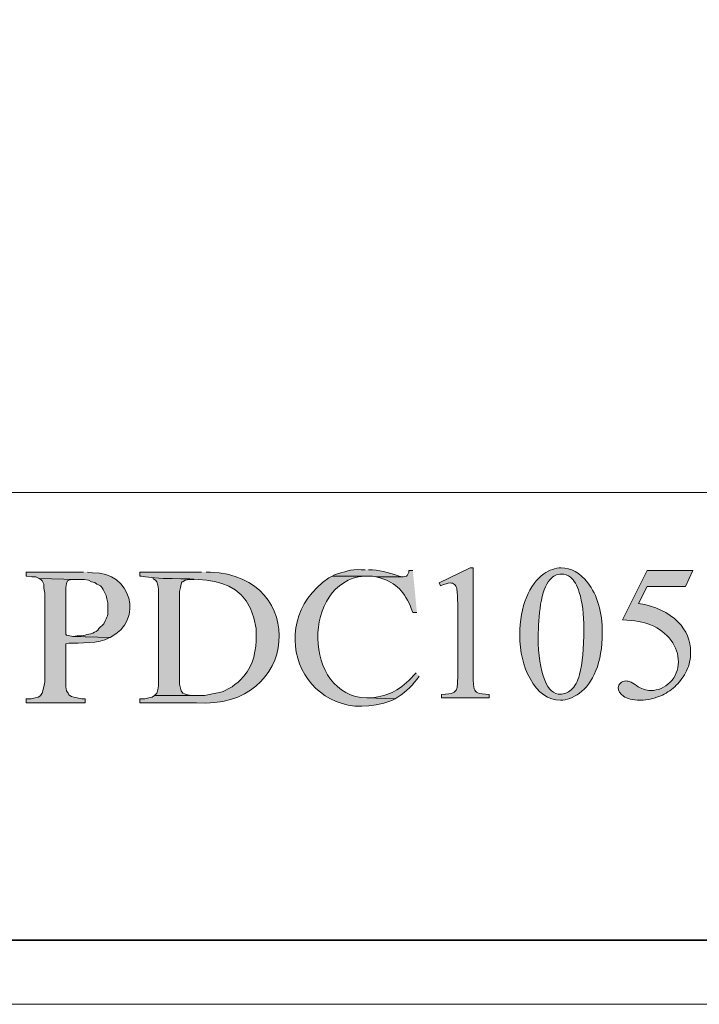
# Model space of a CAD drawing. Header units: inches. Extents: x 1352 to 2050, y -1711 to -1289.
# Tile 20 of 256: x 1602 to 1620, y -1711 to -1685. Entities that reach past the tile are written whole.
import ezdxf

# ---------------------------------------------------------------- set-up
doc = ezdxf.new("R2010")
doc.units = ezdxf.units.IN
doc.header["$MEASUREMENT"] = 0
doc.layers.add('图层 1', color=7, linetype='Continuous')

# ---------------------------------------------------------------- blocks, each defined once
blk = doc.blocks.new('block 4')
at = {"layer": '图层 1', "lineweight": 0}
blk.add_lwpolyline([(1352.197, -1289.051), (1647.55, -1289.051), (1647.55, -1711.067), (1352.197, -1711.067), (1352.197, -1289.051)], dxfattribs=at)
blk = doc.blocks.new('block 5')
at = {"layer": '图层 1', "lineweight": 0}
blk.add_lwpolyline([(1352.197, -1289.051), (1647.55, -1289.051), (1647.55, -1711.067), (1352.197, -1711.067), (1352.197, -1289.051)], dxfattribs=at)
blk = doc.blocks.new('block 7')
at = {"layer": '图层 1', "lineweight": 0}
blk.add_lwpolyline([(1352.197, -1289.051), (1647.55, -1289.051), (1647.55, -1711.067), (1352.197, -1711.067), (1352.197, -1289.051)], dxfattribs=at)
at = {"layer": '图层 1', "color": 250, "lineweight": 35, "true_color": 0x221814}
blk.add_lwpolyline([(1352.374, -1289.228), (1647.374, -1289.228), (1647.374, -1709.386), (1352.374, -1709.386), (1352.374, -1289.228)], dxfattribs=at)
blk = doc.blocks.new('block 8')
at = {"layer": '图层 1', "true_color": 0x221814}
h = blk.add_hatch(color=250, dxfattribs=at)
edge = h.paths.add_edge_path()
edge.add_spline(control_points=[(1607.022, -1699.729), (1607.022, -1699.729), (1605.413, -1699.729), (1605.413, -1699.729), (1605.413, -1699.729), (1605.413, -1699.835), (1605.413, -1699.835), (1605.413, -1699.835), (1605.456, -1699.835), (1605.456, -1699.835), (1605.456, -1699.835), (1605.561, -1699.856), (1605.561, -1699.856), (1606.776, -1700.017), (1608.185, -1699.558), (1608.461, -1701.211), (1608.461, -1701.211), (1608.461, -1701.529), (1608.461, -1701.529), (1608.441, -1701.909), (1608.332, -1702.308), (1608.038, -1702.565), (1608.038, -1702.565), (1607.975, -1702.629), (1607.975, -1702.629), (1607.975, -1702.629), (1607.912, -1702.672), (1607.912, -1702.672), (1607.912, -1702.672), (1607.826, -1702.735), (1607.826, -1702.735), (1607.826, -1702.735), (1607.763, -1702.777), (1607.763, -1702.777), (1607.763, -1702.777), (1607.594, -1702.862), (1607.594, -1702.862), (1607.594, -1702.862), (1607.509, -1702.883), (1607.509, -1702.883), (1607.509, -1702.883), (1607.403, -1702.904), (1607.403, -1702.904), (1607.403, -1702.904), (1607.318, -1702.926), (1607.318, -1702.926), (1607.318, -1702.926), (1607.106, -1702.968), (1607.106, -1702.968), (1607.106, -1702.968), (1605.795, -1702.968), (1605.795, -1702.968), (1605.795, -1702.968), (1605.731, -1703.01), (1605.731, -1703.01), (1605.731, -1703.01), (1605.647, -1703.031), (1605.647, -1703.031), (1605.647, -1703.031), (1605.54, -1703.053), (1605.54, -1703.053), (1605.54, -1703.053), (1605.413, -1703.053), (1605.413, -1703.053), (1605.413, -1703.053), (1605.413, -1703.158), (1605.413, -1703.158), (1605.413, -1703.158), (1606.895, -1703.158), (1606.895, -1703.158), (1609.587, -1703.359), (1609.85, -1699.825), (1607.255, -1699.729), (1607.255, -1699.729), (1607.149, -1699.729), (1607.149, -1699.729)], knot_values=[0, 0, 0, 0, 0.352778, 0.352778, 0.352778, 0.705556, 0.705556, 0.705556, 1.058333, 1.058333, 1.058333, 1.411111, 1.411111, 1.411111, 1.763889, 1.763889, 1.763889, 2.116667, 2.116667, 2.116667, 2.469444, 2.469444, 2.469444, 2.822222, 2.822222, 2.822222, 3.175, 3.175, 3.175, 3.527778, 3.527778, 3.527778, 3.880556, 3.880556, 3.880556, 4.233333, 4.233333, 4.233333, 4.586111, 4.586111, 4.586111, 4.938889, 4.938889, 4.938889, 5.291667, 5.291667, 5.291667, 5.644444, 5.644444, 5.644444, 5.997222, 5.997222, 5.997222, 6.35, 6.35, 6.35, 6.702778, 6.702778, 6.702778, 7.055556, 7.055556, 7.055556, 7.408333, 7.408333, 7.408333, 7.761111, 7.761111, 7.761111, 8.113889, 8.113889, 8.113889, 8.466667, 8.466667, 8.466667, 8.819444, 8.819444, 8.819444, 8.819444], degree=3, periodic=0)
edge.add_line((1607.149, -1699.729), (1607.022, -1699.729))
h = blk.add_hatch(color=250, dxfattribs=at)
edge = h.paths.add_edge_path()
edge.add_spline(control_points=[(1611.319, -1699.666), (1611.319, -1699.666), (1611.213, -1699.666), (1611.213, -1699.666), (1610.913, -1699.645), (1610.796, -1699.725), (1610.535, -1699.793), (1610.535, -1699.793), (1610.451, -1699.835), (1610.451, -1699.835), (1610.451, -1699.835), (1611.509, -1699.835), (1611.509, -1699.835), (1611.509, -1699.835), (1611.594, -1699.856), (1611.594, -1699.856), (1611.594, -1699.856), (1612.314, -1699.856), (1612.314, -1699.856), (1612.314, -1699.856), (1612.271, -1699.856), (1612.271, -1699.856), (1612.04, -1699.772), (1611.753, -1699.694), (1611.509, -1699.666), (1611.509, -1699.666), (1611.403, -1699.666), (1611.403, -1699.666)], knot_values=[0, 0, 0, 0, 0.352778, 0.352778, 0.352778, 0.705556, 0.705556, 0.705556, 1.058333, 1.058333, 1.058333, 1.411111, 1.411111, 1.411111, 1.763889, 1.763889, 1.763889, 2.116667, 2.116667, 2.116667, 2.469444, 2.469444, 2.469444, 2.822222, 2.822222, 2.822222, 3.175, 3.175, 3.175, 3.175], degree=3, periodic=0)
edge.add_line((1611.403, -1699.666), (1611.319, -1699.666))
h = blk.add_hatch(color=250, dxfattribs=at)
h.dxf.hatch_style = 2
edge = h.paths.add_edge_path()
edge.add_spline(control_points=[(1613.256, -1700.013), (1613.256, -1700.013), (1614.069, -1699.616), (1614.069, -1699.616), (1614.069, -1699.616), (1614.151, -1699.616), (1614.151, -1699.616), (1614.151, -1699.616), (1614.151, -1702.439), (1614.151, -1702.439), (1614.151, -1702.627), (1614.159, -1702.744), (1614.174, -1702.79), (1614.189, -1702.836), (1614.222, -1702.871), (1614.271, -1702.896), (1614.321, -1702.92), (1614.421, -1702.934), (1614.572, -1702.938), (1614.572, -1702.938), (1614.572, -1703.029), (1614.572, -1703.029), (1614.572, -1703.029), (1613.315, -1703.029), (1613.315, -1703.029), (1613.315, -1703.029), (1613.315, -1702.938), (1613.315, -1702.938), (1613.473, -1702.934), (1613.575, -1702.921), (1613.62, -1702.897), (1613.667, -1702.873), (1613.699, -1702.841), (1613.716, -1702.801), (1613.734, -1702.76), (1613.744, -1702.64), (1613.744, -1702.439), (1613.744, -1702.439), (1613.744, -1700.635), (1613.744, -1700.635), (1613.744, -1700.391), (1613.735, -1700.235), (1613.719, -1700.166), (1613.708, -1700.113), (1613.687, -1700.075), (1613.656, -1700.05), (1613.626, -1700.026), (1613.589, -1700.013), (1613.547, -1700.013), (1613.486, -1700.013), (1613.401, -1700.039), (1613.292, -1700.09), (1613.292, -1700.09), (1613.256, -1700.013), (1613.256, -1700.013)], knot_values=[0, 0, 0, 0, 1, 1, 1, 2, 2, 2, 3, 3, 3, 4, 4, 4, 5, 5, 5, 6, 6, 6, 7, 7, 7, 8, 8, 8, 9, 9, 9, 10, 10, 10, 11, 11, 11, 12, 12, 12, 13, 13, 13, 14, 14, 14, 15, 15, 15, 16, 16, 16, 17, 17, 17, 18, 18, 18, 18], degree=3, periodic=1)
h = blk.add_hatch(color=250, dxfattribs=at)
h.dxf.hatch_style = 2
edge = h.paths.add_edge_path()
edge.add_spline(control_points=[(1615.372, -1701.377), (1615.372, -1700.995), (1615.429, -1700.667), (1615.544, -1700.392), (1615.659, -1700.116), (1615.812, -1699.911), (1616.003, -1699.776), (1616.151, -1699.67), (1616.303, -1699.616), (1616.461, -1699.616), (1616.718, -1699.616), (1616.948, -1699.747), (1617.152, -1700.008), (1617.406, -1700.332), (1617.534, -1700.771), (1617.534, -1701.325), (1617.534, -1701.713), (1617.479, -1702.043), (1617.366, -1702.314), (1617.255, -1702.585), (1617.112, -1702.782), (1616.938, -1702.904), (1616.765, -1703.027), (1616.597, -1703.088), (1616.437, -1703.088), (1616.118, -1703.088), (1615.852, -1702.9), (1615.64, -1702.523), (1615.461, -1702.207), (1615.372, -1701.824), (1615.372, -1701.377)], knot_values=[0, 0, 0, 0, 0.352778, 0.352778, 0.352778, 0.705556, 0.705556, 0.705556, 1.058333, 1.058333, 1.058333, 1.411111, 1.411111, 1.411111, 1.763889, 1.763889, 1.763889, 2.116667, 2.116667, 2.116667, 2.469444, 2.469444, 2.469444, 2.822222, 2.822222, 2.822222, 3.175, 3.175, 3.175, 3.527778, 3.527778, 3.527778, 3.527778], degree=3, periodic=0)
edge.add_line((1615.372, -1701.377), (1615.372, -1701.377))
edge = h.paths.add_edge_path()
edge.add_spline(control_points=[(1615.855, -1701.438), (1615.855, -1701.899), (1615.911, -1702.275), (1616.025, -1702.565), (1616.119, -1702.81), (1616.258, -1702.933), (1616.444, -1702.933), (1616.533, -1702.933), (1616.625, -1702.893), (1616.72, -1702.813), (1616.816, -1702.734), (1616.888, -1702.6), (1616.937, -1702.413), (1617.013, -1702.13), (1617.051, -1701.731), (1617.051, -1701.216), (1617.051, -1700.835), (1617.011, -1700.517), (1616.933, -1700.262), (1616.873, -1700.073), (1616.797, -1699.939), (1616.703, -1699.86), (1616.636, -1699.806), (1616.554, -1699.779), (1616.459, -1699.779), (1616.347, -1699.779), (1616.247, -1699.829), (1616.16, -1699.93), (1616.042, -1700.066), (1615.962, -1700.28), (1615.919, -1700.573), (1615.877, -1700.866), (1615.855, -1701.154), (1615.855, -1701.438)], knot_values=[0, 0, 0, 0, 0.352778, 0.352778, 0.352778, 0.705556, 0.705556, 0.705556, 1.058333, 1.058333, 1.058333, 1.411111, 1.411111, 1.411111, 1.763889, 1.763889, 1.763889, 2.116667, 2.116667, 2.116667, 2.469444, 2.469444, 2.469444, 2.822222, 2.822222, 2.822222, 3.175, 3.175, 3.175, 3.527778, 3.527778, 3.527778, 3.880556, 3.880556, 3.880556, 3.880556], degree=3, periodic=0)
edge.add_line((1615.855, -1701.438), (1615.855, -1701.438))
h = blk.add_hatch(color=250, dxfattribs=at)
edge = h.paths.add_edge_path()
edge.add_spline(control_points=[(1603.932, -1699.729), (1603.932, -1699.729), (1602.428, -1699.729), (1602.428, -1699.729), (1602.428, -1699.729), (1602.428, -1699.835), (1602.428, -1699.835), (1602.428, -1699.835), (1602.45, -1699.835), (1602.45, -1699.835), (1602.45, -1699.835), (1602.577, -1699.856), (1602.577, -1699.856), (1602.577, -1699.856), (1602.683, -1699.856), (1602.683, -1699.856), (1602.683, -1699.856), (1602.768, -1699.898), (1602.768, -1699.898), (1602.768, -1699.898), (1603.741, -1699.92), (1603.741, -1699.92), (1603.741, -1699.92), (1603.953, -1699.92), (1603.953, -1699.92), (1603.953, -1699.92), (1604.059, -1699.941), (1604.059, -1699.941), (1604.059, -1699.941), (1604.143, -1699.983), (1604.143, -1699.983), (1604.143, -1699.983), (1604.228, -1700.004), (1604.228, -1700.004), (1604.405, -1700.131), (1604.369, -1700.028), (1604.482, -1700.259), (1604.482, -1700.259), (1604.524, -1700.343), (1604.524, -1700.343), (1604.524, -1700.343), (1604.545, -1700.427), (1604.545, -1700.427), (1604.545, -1700.427), (1604.567, -1700.533), (1604.567, -1700.533), (1604.567, -1700.533), (1604.567, -1700.64), (1604.567, -1700.64), (1604.569, -1700.912), (1604.581, -1700.843), (1604.461, -1701.084), (1604.461, -1701.084), (1604.334, -1701.211), (1604.334, -1701.211), (1604.266, -1701.329), (1604.096, -1701.349), (1603.974, -1701.38), (1603.974, -1701.38), (1603.868, -1701.401), (1603.868, -1701.401), (1603.868, -1701.401), (1603.762, -1701.401), (1603.762, -1701.401), (1603.762, -1701.401), (1603.656, -1701.422), (1603.656, -1701.422), (1603.656, -1701.422), (1604.63, -1701.443), (1604.63, -1701.443), (1605.522, -1701), (1605.197, -1699.706), (1604.164, -1699.751), (1604.164, -1699.751), (1604.037, -1699.729), (1604.037, -1699.729)], knot_values=[0, 0, 0, 0, 0.352778, 0.352778, 0.352778, 0.705556, 0.705556, 0.705556, 1.058333, 1.058333, 1.058333, 1.411111, 1.411111, 1.411111, 1.763889, 1.763889, 1.763889, 2.116667, 2.116667, 2.116667, 2.469444, 2.469444, 2.469444, 2.822222, 2.822222, 2.822222, 3.175, 3.175, 3.175, 3.527778, 3.527778, 3.527778, 3.880556, 3.880556, 3.880556, 4.233333, 4.233333, 4.233333, 4.586111, 4.586111, 4.586111, 4.938889, 4.938889, 4.938889, 5.291667, 5.291667, 5.291667, 5.644444, 5.644444, 5.644444, 5.997222, 5.997222, 5.997222, 6.35, 6.35, 6.35, 6.702778, 6.702778, 6.702778, 7.055556, 7.055556, 7.055556, 7.408333, 7.408333, 7.408333, 7.761111, 7.761111, 7.761111, 8.113889, 8.113889, 8.113889, 8.466667, 8.466667, 8.466667, 8.819444, 8.819444, 8.819444, 8.819444], degree=3, periodic=0)
edge.add_line((1604.037, -1699.729), (1603.932, -1699.729))
h = blk.add_hatch(color=250, dxfattribs=at)
edge = h.paths.add_edge_path()
edge.add_spline(control_points=[(1602.768, -1699.898), (1602.768, -1699.898), (1602.81, -1699.92), (1602.81, -1699.92), (1602.81, -1699.92), (1602.852, -1699.962), (1602.852, -1699.962), (1602.852, -1699.962), (1602.894, -1700.046), (1602.894, -1700.046), (1602.894, -1700.046), (1602.894, -1700.153), (1602.894, -1700.153), (1602.894, -1700.153), (1602.916, -1700.279), (1602.916, -1700.279), (1602.916, -1700.279), (1602.916, -1702.608), (1602.916, -1702.608), (1602.916, -1702.608), (1602.894, -1702.735), (1602.894, -1702.735), (1602.894, -1702.735), (1602.852, -1702.904), (1602.852, -1702.904), (1602.852, -1702.904), (1602.81, -1702.947), (1602.81, -1702.947), (1602.81, -1702.947), (1602.81, -1702.968), (1602.81, -1702.968), (1602.81, -1702.968), (1602.746, -1703.01), (1602.746, -1703.01), (1602.746, -1703.01), (1602.662, -1703.031), (1602.662, -1703.031), (1602.662, -1703.031), (1602.556, -1703.052), (1602.556, -1703.052), (1602.556, -1703.052), (1602.429, -1703.052), (1602.429, -1703.052), (1602.429, -1703.052), (1602.429, -1703.158), (1602.429, -1703.158), (1602.429, -1703.158), (1603.974, -1703.158), (1603.974, -1703.158), (1603.974, -1703.158), (1603.974, -1703.052), (1603.974, -1703.052), (1603.974, -1703.052), (1603.89, -1703.052), (1603.89, -1703.052), (1603.89, -1703.052), (1603.678, -1703.01), (1603.678, -1703.01), (1603.678, -1703.01), (1603.614, -1702.989), (1603.614, -1702.989), (1603.614, -1702.989), (1603.551, -1702.947), (1603.551, -1702.947), (1603.551, -1702.947), (1603.53, -1702.904), (1603.53, -1702.904), (1603.53, -1702.904), (1603.487, -1702.841), (1603.487, -1702.841), (1603.487, -1702.841), (1603.466, -1702.735), (1603.466, -1702.735), (1603.466, -1702.735), (1603.466, -1701.613), (1603.466, -1701.613), (1603.466, -1701.613), (1603.551, -1701.592), (1603.551, -1701.592), (1603.814, -1701.594), (1604.362, -1701.596), (1604.588, -1701.465), (1604.588, -1701.465), (1604.63, -1701.444), (1604.63, -1701.444), (1604.63, -1701.444), (1603.657, -1701.422), (1603.657, -1701.422), (1603.657, -1701.422), (1603.487, -1701.38), (1603.487, -1701.38), (1603.487, -1701.38), (1603.466, -1701.359), (1603.466, -1701.359), (1603.466, -1701.359), (1603.466, -1700.131), (1603.466, -1700.131), (1603.466, -1700.131), (1603.487, -1700.025), (1603.487, -1700.025), (1603.487, -1700.025), (1603.509, -1699.962), (1603.509, -1699.962), (1603.509, -1699.962), (1603.551, -1699.941), (1603.551, -1699.941), (1603.551, -1699.941), (1603.635, -1699.92), (1603.635, -1699.92), (1603.635, -1699.92), (1603.741, -1699.92), (1603.741, -1699.92)], knot_values=[0, 0, 0, 0, 0.352778, 0.352778, 0.352778, 0.705556, 0.705556, 0.705556, 1.058333, 1.058333, 1.058333, 1.411111, 1.411111, 1.411111, 1.763889, 1.763889, 1.763889, 2.116667, 2.116667, 2.116667, 2.469444, 2.469444, 2.469444, 2.822222, 2.822222, 2.822222, 3.175, 3.175, 3.175, 3.527778, 3.527778, 3.527778, 3.880556, 3.880556, 3.880556, 4.233333, 4.233333, 4.233333, 4.586111, 4.586111, 4.586111, 4.938889, 4.938889, 4.938889, 5.291667, 5.291667, 5.291667, 5.644444, 5.644444, 5.644444, 5.997222, 5.997222, 5.997222, 6.35, 6.35, 6.35, 6.702778, 6.702778, 6.702778, 7.055556, 7.055556, 7.055556, 7.408333, 7.408333, 7.408333, 7.761111, 7.761111, 7.761111, 8.113889, 8.113889, 8.113889, 8.466667, 8.466667, 8.466667, 8.819444, 8.819444, 8.819444, 9.172222, 9.172222, 9.172222, 9.525, 9.525, 9.525, 9.877778, 9.877778, 9.877778, 10.230556, 10.230556, 10.230556, 10.583333, 10.583333, 10.583333, 10.936111, 10.936111, 10.936111, 11.288889, 11.288889, 11.288889, 11.641667, 11.641667, 11.641667, 11.994444, 11.994444, 11.994444, 12.347222, 12.347222, 12.347222, 12.7, 12.7, 12.7, 13.052778, 13.052778, 13.052778, 13.052778], degree=3, periodic=0)
edge.add_line((1603.741, -1699.92), (1602.768, -1699.898))
blk.add_hatch(color=250, dxfattribs=at).paths.add_polyline_path([(1605.752, -1699.898), (1605.816, -1699.941), (1605.858, -1699.983), (1605.879, -1700.067), (1605.9, -1700.174), (1605.9, -1702.713), (1605.879, -1702.819), (1605.858, -1702.904), (1605.794, -1702.968), (1606.895, -1702.968), (1606.768, -1702.968), (1606.662, -1702.947), (1606.577, -1702.925), (1606.535, -1702.904), (1606.493, -1702.841), (1606.472, -1702.777), (1606.45, -1702.671), (1606.45, -1700.237), (1606.472, -1700.131), (1606.493, -1700.046), (1606.514, -1699.983), (1606.535, -1699.983), (1606.598, -1699.941), (1606.705, -1699.92), (1606.832, -1699.92)])
h = blk.add_hatch(color=250, dxfattribs=at)
edge = h.paths.add_edge_path()
edge.add_spline(control_points=[(1610.451, -1699.835), (1610.451, -1699.835), (1610.366, -1699.878), (1610.366, -1699.878), (1608.524, -1701.144), (1609.778, -1703.933), (1612.017, -1703.095), (1612.017, -1703.095), (1612.102, -1703.053), (1612.102, -1703.053), (1612.102, -1703.053), (1611.361, -1703.031), (1611.361, -1703.031), (1609.682, -1702.996), (1609.637, -1699.963), (1611.297, -1699.835), (1611.297, -1699.835), (1611.403, -1699.835), (1611.403, -1699.835)], knot_values=[0, 0, 0, 0, 0.352778, 0.352778, 0.352778, 0.705556, 0.705556, 0.705556, 1.058333, 1.058333, 1.058333, 1.411111, 1.411111, 1.411111, 1.763889, 1.763889, 1.763889, 2.116667, 2.116667, 2.116667, 2.116667], degree=3, periodic=0)
edge.add_line((1611.403, -1699.835), (1610.451, -1699.835))
h = blk.add_hatch(color=250, dxfattribs=at)
edge = h.paths.add_edge_path()
edge.add_spline(control_points=[(1612.568, -1699.687), (1612.568, -1699.687), (1612.462, -1699.687), (1612.462, -1699.687), (1612.462, -1699.687), (1612.462, -1699.729), (1612.462, -1699.729), (1612.462, -1699.729), (1612.419, -1699.814), (1612.419, -1699.814), (1612.419, -1699.814), (1612.398, -1699.835), (1612.398, -1699.835), (1612.398, -1699.835), (1612.314, -1699.856), (1612.314, -1699.856), (1612.314, -1699.856), (1611.594, -1699.856), (1611.594, -1699.856), (1611.594, -1699.856), (1611.7, -1699.878), (1611.7, -1699.878), (1612.149, -1700.016), (1612.354, -1700.255), (1612.526, -1700.681), (1612.526, -1700.681), (1612.568, -1700.788), (1612.568, -1700.788), (1612.568, -1700.788), (1612.674, -1700.788), (1612.674, -1700.788)], knot_values=[0, 0, 0, 0, 0.352778, 0.352778, 0.352778, 0.705556, 0.705556, 0.705556, 1.058333, 1.058333, 1.058333, 1.411111, 1.411111, 1.411111, 1.763889, 1.763889, 1.763889, 2.116667, 2.116667, 2.116667, 2.469444, 2.469444, 2.469444, 2.822222, 2.822222, 2.822222, 3.175, 3.175, 3.175, 3.527778, 3.527778, 3.527778, 3.527778], degree=3, periodic=0)
edge.add_line((1612.674, -1700.788), (1612.568, -1699.687))
h = blk.add_hatch(color=250, dxfattribs=at)
h.dxf.hatch_style = 2
edge = h.paths.add_edge_path()
edge.add_spline(control_points=[(1619.906, -1699.685), (1619.906, -1699.685), (1619.714, -1700.104), (1619.714, -1700.104), (1619.714, -1700.104), (1618.708, -1700.104), (1618.708, -1700.104), (1618.708, -1700.104), (1618.488, -1700.553), (1618.488, -1700.553), (1618.924, -1700.618), (1619.269, -1700.78), (1619.524, -1701.039), (1619.742, -1701.263), (1619.852, -1701.526), (1619.852, -1701.828), (1619.852, -1702.004), (1619.816, -1702.167), (1619.745, -1702.316), (1619.673, -1702.466), (1619.583, -1702.594), (1619.475, -1702.698), (1619.366, -1702.804), (1619.245, -1702.889), (1619.112, -1702.953), (1618.923, -1703.043), (1618.729, -1703.088), (1618.53, -1703.088), (1618.329, -1703.088), (1618.184, -1703.054), (1618.092, -1702.986), (1618.001, -1702.918), (1617.955, -1702.842), (1617.955, -1702.76), (1617.955, -1702.714), (1617.974, -1702.674), (1618.012, -1702.638), (1618.05, -1702.603), (1618.098, -1702.585), (1618.155, -1702.585), (1618.198, -1702.585), (1618.236, -1702.592), (1618.267, -1702.605), (1618.299, -1702.618), (1618.354, -1702.652), (1618.431, -1702.706), (1618.555, -1702.791), (1618.679, -1702.835), (1618.806, -1702.835), (1618.999, -1702.835), (1619.168, -1702.762), (1619.313, -1702.616), (1619.458, -1702.471), (1619.531, -1702.294), (1619.531, -1702.085), (1619.531, -1701.883), (1619.466, -1701.694), (1619.337, -1701.519), (1619.207, -1701.344), (1619.027, -1701.208), (1618.799, -1701.113), (1618.62, -1701.039), (1618.376, -1700.997), (1618.067, -1700.985), (1618.067, -1700.985), (1618.708, -1699.685), (1618.708, -1699.685), (1618.708, -1699.685), (1619.906, -1699.685), (1619.906, -1699.685)], knot_values=[0, 0, 0, 0, 1, 1, 1, 2, 2, 2, 3, 3, 3, 4, 4, 4, 5, 5, 5, 6, 6, 6, 7, 7, 7, 8, 8, 8, 9, 9, 9, 10, 10, 10, 11, 11, 11, 12, 12, 12, 13, 13, 13, 14, 14, 14, 15, 15, 15, 16, 16, 16, 17, 17, 17, 18, 18, 18, 19, 19, 19, 20, 20, 20, 21, 21, 21, 22, 22, 22, 23, 23, 23, 23], degree=3, periodic=1)
h = blk.add_hatch(color=250, dxfattribs=at)
edge = h.paths.add_edge_path()
edge.add_spline(control_points=[(1612.652, -1702.375), (1612.652, -1702.375), (1612.589, -1702.439), (1612.589, -1702.439), (1612.233, -1702.814), (1611.984, -1702.972), (1611.468, -1703.031), (1611.468, -1703.031), (1611.361, -1703.031), (1611.361, -1703.031), (1611.361, -1703.031), (1612.101, -1703.053), (1612.101, -1703.053), (1612.323, -1702.92), (1612.519, -1702.753), (1612.674, -1702.544), (1612.674, -1702.544), (1612.737, -1702.459), (1612.737, -1702.459)], knot_values=[0, 0, 0, 0, 0.352778, 0.352778, 0.352778, 0.705556, 0.705556, 0.705556, 1.058333, 1.058333, 1.058333, 1.411111, 1.411111, 1.411111, 1.763889, 1.763889, 1.763889, 2.116667, 2.116667, 2.116667, 2.116667], degree=3, periodic=0)
edge.add_line((1612.737, -1702.459), (1612.652, -1702.375))
at = {"layer": '图层 1', "lineweight": 0}
for points in [[(1352.197, -1289.051), (1647.55, -1289.051), (1647.55, -1711.067), (1352.197, -1711.067), (1352.197, -1289.051)], [(1605.752, -1699.898), (1605.816, -1699.941), (1605.858, -1699.983), (1605.879, -1700.067), (1605.9, -1700.174), (1605.9, -1702.713), (1605.879, -1702.819), (1605.858, -1702.904), (1605.794, -1702.968), (1606.895, -1702.968), (1606.768, -1702.968), (1606.662, -1702.947), (1606.577, -1702.925), (1606.535, -1702.904), (1606.493, -1702.841), (1606.472, -1702.777), (1606.45, -1702.671), (1606.45, -1700.237), (1606.472, -1700.131), (1606.493, -1700.046), (1606.514, -1699.983), (1606.535, -1699.983), (1606.598, -1699.941), (1606.705, -1699.92), (1606.832, -1699.92)]]:
    blk.add_lwpolyline(points, dxfattribs=at)
for points, knots in [([(1607.022, -1699.729), (1607.022, -1699.729), (1605.413, -1699.729), (1605.413, -1699.729), (1605.413, -1699.729), (1605.413, -1699.835), (1605.413, -1699.835), (1605.413, -1699.835), (1605.456, -1699.835), (1605.456, -1699.835), (1605.456, -1699.835), (1605.561, -1699.856), (1605.561, -1699.856), (1606.776, -1700.017), (1608.185, -1699.558), (1608.461, -1701.211), (1608.461, -1701.211), (1608.461, -1701.529), (1608.461, -1701.529), (1608.441, -1701.909), (1608.332, -1702.308), (1608.038, -1702.565), (1608.038, -1702.565), (1607.975, -1702.629), (1607.975, -1702.629), (1607.975, -1702.629), (1607.912, -1702.672), (1607.912, -1702.672), (1607.912, -1702.672), (1607.826, -1702.735), (1607.826, -1702.735), (1607.826, -1702.735), (1607.763, -1702.777), (1607.763, -1702.777), (1607.763, -1702.777), (1607.594, -1702.862), (1607.594, -1702.862), (1607.594, -1702.862), (1607.509, -1702.883), (1607.509, -1702.883), (1607.509, -1702.883), (1607.403, -1702.904), (1607.403, -1702.904), (1607.403, -1702.904), (1607.318, -1702.926), (1607.318, -1702.926), (1607.318, -1702.926), (1607.106, -1702.968), (1607.106, -1702.968), (1607.106, -1702.968), (1605.795, -1702.968), (1605.795, -1702.968), (1605.795, -1702.968), (1605.731, -1703.01), (1605.731, -1703.01), (1605.731, -1703.01), (1605.647, -1703.031), (1605.647, -1703.031), (1605.647, -1703.031), (1605.54, -1703.053), (1605.54, -1703.053), (1605.54, -1703.053), (1605.413, -1703.053), (1605.413, -1703.053), (1605.413, -1703.053), (1605.413, -1703.158), (1605.413, -1703.158), (1605.413, -1703.158), (1606.895, -1703.158), (1606.895, -1703.158), (1609.587, -1703.359), (1609.85, -1699.825), (1607.255, -1699.729), (1607.255, -1699.729), (1607.149, -1699.729), (1607.149, -1699.729)], [0, 0, 0, 0, 1, 1, 1, 2, 2, 2, 3, 3, 3, 4, 4, 4, 5, 5, 5, 6, 6, 6, 7, 7, 7, 8, 8, 8, 9, 9, 9, 10, 10, 10, 11, 11, 11, 12, 12, 12, 13, 13, 13, 14, 14, 14, 15, 15, 15, 16, 16, 16, 17, 17, 17, 18, 18, 18, 19, 19, 19, 20, 20, 20, 21, 21, 21, 22, 22, 22, 23, 23, 23, 24, 24, 24, 25, 25, 25, 25]), ([(1611.319, -1699.666), (1611.319, -1699.666), (1611.213, -1699.666), (1611.213, -1699.666), (1610.913, -1699.645), (1610.796, -1699.725), (1610.535, -1699.793), (1610.535, -1699.793), (1610.451, -1699.835), (1610.451, -1699.835), (1610.451, -1699.835), (1611.509, -1699.835), (1611.509, -1699.835), (1611.509, -1699.835), (1611.594, -1699.856), (1611.594, -1699.856), (1611.594, -1699.856), (1612.314, -1699.856), (1612.314, -1699.856), (1612.314, -1699.856), (1612.271, -1699.856), (1612.271, -1699.856), (1612.04, -1699.772), (1611.753, -1699.694), (1611.509, -1699.666), (1611.509, -1699.666), (1611.403, -1699.666), (1611.403, -1699.666)], [0, 0, 0, 0, 1, 1, 1, 2, 2, 2, 3, 3, 3, 4, 4, 4, 5, 5, 5, 6, 6, 6, 7, 7, 7, 8, 8, 8, 9, 9, 9, 9]), ([(1613.256, -1700.013), (1613.256, -1700.013), (1614.069, -1699.616), (1614.069, -1699.616), (1614.069, -1699.616), (1614.151, -1699.616), (1614.151, -1699.616), (1614.151, -1699.616), (1614.151, -1702.439), (1614.151, -1702.439), (1614.151, -1702.627), (1614.159, -1702.744), (1614.174, -1702.79), (1614.189, -1702.836), (1614.222, -1702.871), (1614.271, -1702.896), (1614.321, -1702.92), (1614.421, -1702.934), (1614.572, -1702.938), (1614.572, -1702.938), (1614.572, -1703.029), (1614.572, -1703.029), (1614.572, -1703.029), (1613.315, -1703.029), (1613.315, -1703.029), (1613.315, -1703.029), (1613.315, -1702.938), (1613.315, -1702.938), (1613.473, -1702.934), (1613.575, -1702.921), (1613.62, -1702.897), (1613.667, -1702.873), (1613.699, -1702.841), (1613.716, -1702.801), (1613.734, -1702.76), (1613.744, -1702.64), (1613.744, -1702.439), (1613.744, -1702.439), (1613.744, -1700.635), (1613.744, -1700.635), (1613.744, -1700.391), (1613.735, -1700.235), (1613.719, -1700.166), (1613.708, -1700.113), (1613.687, -1700.075), (1613.656, -1700.05), (1613.626, -1700.026), (1613.589, -1700.013), (1613.547, -1700.013), (1613.486, -1700.013), (1613.401, -1700.039), (1613.292, -1700.09), (1613.292, -1700.09), (1613.256, -1700.013), (1613.256, -1700.013)], [0, 0, 0, 0, 1, 1, 1, 2, 2, 2, 3, 3, 3, 4, 4, 4, 5, 5, 5, 6, 6, 6, 7, 7, 7, 8, 8, 8, 9, 9, 9, 10, 10, 10, 11, 11, 11, 12, 12, 12, 13, 13, 13, 14, 14, 14, 15, 15, 15, 16, 16, 16, 17, 17, 17, 18, 18, 18, 18]), ([(1615.372, -1701.377), (1615.372, -1700.995), (1615.429, -1700.667), (1615.544, -1700.392), (1615.659, -1700.116), (1615.812, -1699.911), (1616.003, -1699.776), (1616.151, -1699.67), (1616.303, -1699.616), (1616.461, -1699.616), (1616.718, -1699.616), (1616.948, -1699.747), (1617.152, -1700.008), (1617.406, -1700.332), (1617.534, -1700.771), (1617.534, -1701.325), (1617.534, -1701.713), (1617.479, -1702.043), (1617.366, -1702.314), (1617.255, -1702.585), (1617.112, -1702.782), (1616.938, -1702.904), (1616.765, -1703.027), (1616.597, -1703.088), (1616.437, -1703.088), (1616.118, -1703.088), (1615.852, -1702.9), (1615.64, -1702.523), (1615.461, -1702.207), (1615.372, -1701.824), (1615.372, -1701.377)], [0, 0, 0, 0, 1, 1, 1, 2, 2, 2, 3, 3, 3, 4, 4, 4, 5, 5, 5, 6, 6, 6, 7, 7, 7, 8, 8, 8, 9, 9, 9, 10, 10, 10, 10]), ([(1603.932, -1699.729), (1603.932, -1699.729), (1602.428, -1699.729), (1602.428, -1699.729), (1602.428, -1699.729), (1602.428, -1699.835), (1602.428, -1699.835), (1602.428, -1699.835), (1602.45, -1699.835), (1602.45, -1699.835), (1602.45, -1699.835), (1602.577, -1699.856), (1602.577, -1699.856), (1602.577, -1699.856), (1602.683, -1699.856), (1602.683, -1699.856), (1602.683, -1699.856), (1602.768, -1699.898), (1602.768, -1699.898), (1602.768, -1699.898), (1603.741, -1699.92), (1603.741, -1699.92), (1603.741, -1699.92), (1603.953, -1699.92), (1603.953, -1699.92), (1603.953, -1699.92), (1604.059, -1699.941), (1604.059, -1699.941), (1604.059, -1699.941), (1604.143, -1699.983), (1604.143, -1699.983), (1604.143, -1699.983), (1604.228, -1700.004), (1604.228, -1700.004), (1604.405, -1700.131), (1604.369, -1700.028), (1604.482, -1700.259), (1604.482, -1700.259), (1604.524, -1700.343), (1604.524, -1700.343), (1604.524, -1700.343), (1604.545, -1700.427), (1604.545, -1700.427), (1604.545, -1700.427), (1604.567, -1700.533), (1604.567, -1700.533), (1604.567, -1700.533), (1604.567, -1700.64), (1604.567, -1700.64), (1604.569, -1700.912), (1604.581, -1700.843), (1604.461, -1701.084), (1604.461, -1701.084), (1604.334, -1701.211), (1604.334, -1701.211), (1604.266, -1701.329), (1604.096, -1701.349), (1603.974, -1701.38), (1603.974, -1701.38), (1603.868, -1701.401), (1603.868, -1701.401), (1603.868, -1701.401), (1603.762, -1701.401), (1603.762, -1701.401), (1603.762, -1701.401), (1603.656, -1701.422), (1603.656, -1701.422), (1603.656, -1701.422), (1604.63, -1701.443), (1604.63, -1701.443), (1605.522, -1701), (1605.197, -1699.706), (1604.164, -1699.751), (1604.164, -1699.751), (1604.037, -1699.729), (1604.037, -1699.729)], [0, 0, 0, 0, 1, 1, 1, 2, 2, 2, 3, 3, 3, 4, 4, 4, 5, 5, 5, 6, 6, 6, 7, 7, 7, 8, 8, 8, 9, 9, 9, 10, 10, 10, 11, 11, 11, 12, 12, 12, 13, 13, 13, 14, 14, 14, 15, 15, 15, 16, 16, 16, 17, 17, 17, 18, 18, 18, 19, 19, 19, 20, 20, 20, 21, 21, 21, 22, 22, 22, 23, 23, 23, 24, 24, 24, 25, 25, 25, 25]), ([(1602.768, -1699.898), (1602.768, -1699.898), (1602.81, -1699.92), (1602.81, -1699.92), (1602.81, -1699.92), (1602.852, -1699.962), (1602.852, -1699.962), (1602.852, -1699.962), (1602.894, -1700.046), (1602.894, -1700.046), (1602.894, -1700.046), (1602.894, -1700.153), (1602.894, -1700.153), (1602.894, -1700.153), (1602.916, -1700.279), (1602.916, -1700.279), (1602.916, -1700.279), (1602.916, -1702.608), (1602.916, -1702.608), (1602.916, -1702.608), (1602.894, -1702.735), (1602.894, -1702.735), (1602.894, -1702.735), (1602.852, -1702.904), (1602.852, -1702.904), (1602.852, -1702.904), (1602.81, -1702.947), (1602.81, -1702.947), (1602.81, -1702.947), (1602.81, -1702.968), (1602.81, -1702.968), (1602.81, -1702.968), (1602.746, -1703.01), (1602.746, -1703.01), (1602.746, -1703.01), (1602.662, -1703.031), (1602.662, -1703.031), (1602.662, -1703.031), (1602.556, -1703.052), (1602.556, -1703.052), (1602.556, -1703.052), (1602.429, -1703.052), (1602.429, -1703.052), (1602.429, -1703.052), (1602.429, -1703.158), (1602.429, -1703.158), (1602.429, -1703.158), (1603.974, -1703.158), (1603.974, -1703.158), (1603.974, -1703.158), (1603.974, -1703.052), (1603.974, -1703.052), (1603.974, -1703.052), (1603.89, -1703.052), (1603.89, -1703.052), (1603.89, -1703.052), (1603.678, -1703.01), (1603.678, -1703.01), (1603.678, -1703.01), (1603.614, -1702.989), (1603.614, -1702.989), (1603.614, -1702.989), (1603.551, -1702.947), (1603.551, -1702.947), (1603.551, -1702.947), (1603.53, -1702.904), (1603.53, -1702.904), (1603.53, -1702.904), (1603.487, -1702.841), (1603.487, -1702.841), (1603.487, -1702.841), (1603.466, -1702.735), (1603.466, -1702.735), (1603.466, -1702.735), (1603.466, -1701.613), (1603.466, -1701.613), (1603.466, -1701.613), (1603.551, -1701.592), (1603.551, -1701.592), (1603.814, -1701.594), (1604.362, -1701.596), (1604.588, -1701.465), (1604.588, -1701.465), (1604.63, -1701.444), (1604.63, -1701.444), (1604.63, -1701.444), (1603.657, -1701.422), (1603.657, -1701.422), (1603.657, -1701.422), (1603.487, -1701.38), (1603.487, -1701.38), (1603.487, -1701.38), (1603.466, -1701.359), (1603.466, -1701.359), (1603.466, -1701.359), (1603.466, -1700.131), (1603.466, -1700.131), (1603.466, -1700.131), (1603.487, -1700.025), (1603.487, -1700.025), (1603.487, -1700.025), (1603.509, -1699.962), (1603.509, -1699.962), (1603.509, -1699.962), (1603.551, -1699.941), (1603.551, -1699.941), (1603.551, -1699.941), (1603.635, -1699.92), (1603.635, -1699.92), (1603.635, -1699.92), (1603.741, -1699.92), (1603.741, -1699.92)], [0, 0, 0, 0, 1, 1, 1, 2, 2, 2, 3, 3, 3, 4, 4, 4, 5, 5, 5, 6, 6, 6, 7, 7, 7, 8, 8, 8, 9, 9, 9, 10, 10, 10, 11, 11, 11, 12, 12, 12, 13, 13, 13, 14, 14, 14, 15, 15, 15, 16, 16, 16, 17, 17, 17, 18, 18, 18, 19, 19, 19, 20, 20, 20, 21, 21, 21, 22, 22, 22, 23, 23, 23, 24, 24, 24, 25, 25, 25, 26, 26, 26, 27, 27, 27, 28, 28, 28, 29, 29, 29, 30, 30, 30, 31, 31, 31, 32, 32, 32, 33, 33, 33, 34, 34, 34, 35, 35, 35, 36, 36, 36, 37, 37, 37, 37]), ([(1610.451, -1699.835), (1610.451, -1699.835), (1610.366, -1699.878), (1610.366, -1699.878), (1608.524, -1701.144), (1609.778, -1703.933), (1612.017, -1703.095), (1612.017, -1703.095), (1612.102, -1703.053), (1612.102, -1703.053), (1612.102, -1703.053), (1611.361, -1703.031), (1611.361, -1703.031), (1609.682, -1702.996), (1609.637, -1699.963), (1611.297, -1699.835), (1611.297, -1699.835), (1611.403, -1699.835), (1611.403, -1699.835)], [0, 0, 0, 0, 1, 1, 1, 2, 2, 2, 3, 3, 3, 4, 4, 4, 5, 5, 5, 6, 6, 6, 6]), ([(1612.568, -1699.687), (1612.568, -1699.687), (1612.462, -1699.687), (1612.462, -1699.687), (1612.462, -1699.687), (1612.462, -1699.729), (1612.462, -1699.729), (1612.462, -1699.729), (1612.419, -1699.814), (1612.419, -1699.814), (1612.419, -1699.814), (1612.398, -1699.835), (1612.398, -1699.835), (1612.398, -1699.835), (1612.314, -1699.856), (1612.314, -1699.856), (1612.314, -1699.856), (1611.594, -1699.856), (1611.594, -1699.856), (1611.594, -1699.856), (1611.7, -1699.878), (1611.7, -1699.878), (1612.149, -1700.016), (1612.354, -1700.255), (1612.526, -1700.681), (1612.526, -1700.681), (1612.568, -1700.788), (1612.568, -1700.788), (1612.568, -1700.788), (1612.674, -1700.788), (1612.674, -1700.788)], [0, 0, 0, 0, 1, 1, 1, 2, 2, 2, 3, 3, 3, 4, 4, 4, 5, 5, 5, 6, 6, 6, 7, 7, 7, 8, 8, 8, 9, 9, 9, 10, 10, 10, 10]), ([(1615.855, -1701.438), (1615.855, -1701.899), (1615.911, -1702.275), (1616.025, -1702.565), (1616.119, -1702.81), (1616.258, -1702.933), (1616.444, -1702.933), (1616.533, -1702.933), (1616.625, -1702.893), (1616.72, -1702.813), (1616.816, -1702.734), (1616.888, -1702.6), (1616.937, -1702.413), (1617.013, -1702.13), (1617.051, -1701.731), (1617.051, -1701.216), (1617.051, -1700.835), (1617.011, -1700.517), (1616.933, -1700.262), (1616.873, -1700.073), (1616.797, -1699.939), (1616.703, -1699.86), (1616.636, -1699.806), (1616.554, -1699.779), (1616.459, -1699.779), (1616.347, -1699.779), (1616.247, -1699.829), (1616.16, -1699.93), (1616.042, -1700.066), (1615.962, -1700.28), (1615.919, -1700.573), (1615.877, -1700.866), (1615.855, -1701.154), (1615.855, -1701.438)], [0, 0, 0, 0, 1, 1, 1, 2, 2, 2, 3, 3, 3, 4, 4, 4, 5, 5, 5, 6, 6, 6, 7, 7, 7, 8, 8, 8, 9, 9, 9, 10, 10, 10, 11, 11, 11, 11]), ([(1619.906, -1699.685), (1619.906, -1699.685), (1619.714, -1700.104), (1619.714, -1700.104), (1619.714, -1700.104), (1618.708, -1700.104), (1618.708, -1700.104), (1618.708, -1700.104), (1618.488, -1700.553), (1618.488, -1700.553), (1618.924, -1700.618), (1619.269, -1700.78), (1619.524, -1701.039), (1619.742, -1701.263), (1619.852, -1701.526), (1619.852, -1701.828), (1619.852, -1702.004), (1619.816, -1702.167), (1619.745, -1702.316), (1619.673, -1702.466), (1619.583, -1702.594), (1619.475, -1702.698), (1619.366, -1702.804), (1619.245, -1702.889), (1619.112, -1702.953), (1618.923, -1703.043), (1618.729, -1703.088), (1618.53, -1703.088), (1618.329, -1703.088), (1618.184, -1703.054), (1618.092, -1702.986), (1618.001, -1702.918), (1617.955, -1702.842), (1617.955, -1702.76), (1617.955, -1702.714), (1617.974, -1702.674), (1618.012, -1702.638), (1618.05, -1702.603), (1618.098, -1702.585), (1618.155, -1702.585), (1618.198, -1702.585), (1618.236, -1702.592), (1618.267, -1702.605), (1618.299, -1702.618), (1618.354, -1702.652), (1618.431, -1702.706), (1618.555, -1702.791), (1618.679, -1702.835), (1618.806, -1702.835), (1618.999, -1702.835), (1619.168, -1702.762), (1619.313, -1702.616), (1619.458, -1702.471), (1619.531, -1702.294), (1619.531, -1702.085), (1619.531, -1701.883), (1619.466, -1701.694), (1619.337, -1701.519), (1619.207, -1701.344), (1619.027, -1701.208), (1618.799, -1701.113), (1618.62, -1701.039), (1618.376, -1700.997), (1618.067, -1700.985), (1618.067, -1700.985), (1618.708, -1699.685), (1618.708, -1699.685), (1618.708, -1699.685), (1619.906, -1699.685), (1619.906, -1699.685)], [0, 0, 0, 0, 1, 1, 1, 2, 2, 2, 3, 3, 3, 4, 4, 4, 5, 5, 5, 6, 6, 6, 7, 7, 7, 8, 8, 8, 9, 9, 9, 10, 10, 10, 11, 11, 11, 12, 12, 12, 13, 13, 13, 14, 14, 14, 15, 15, 15, 16, 16, 16, 17, 17, 17, 18, 18, 18, 19, 19, 19, 20, 20, 20, 21, 21, 21, 22, 22, 22, 23, 23, 23, 23]), ([(1612.652, -1702.375), (1612.652, -1702.375), (1612.589, -1702.439), (1612.589, -1702.439), (1612.233, -1702.814), (1611.984, -1702.972), (1611.468, -1703.031), (1611.468, -1703.031), (1611.361, -1703.031), (1611.361, -1703.031), (1611.361, -1703.031), (1612.101, -1703.053), (1612.101, -1703.053), (1612.323, -1702.92), (1612.519, -1702.753), (1612.674, -1702.544), (1612.674, -1702.544), (1612.737, -1702.459), (1612.737, -1702.459)], [0, 0, 0, 0, 1, 1, 1, 2, 2, 2, 3, 3, 3, 4, 4, 4, 5, 5, 5, 6, 6, 6, 6])]:
    blk.add_open_spline(points, degree=3, knots=knots, dxfattribs=at)
blk = doc.blocks.new('block 3')
at = {"layer": '图层 1', "lineweight": 0}
blk.add_lwpolyline([(1352.197, -1289.05), (1647.55, -1289.05), (1647.55, -1711.067), (1352.197, -1711.067), (1352.197, -1289.05)], dxfattribs=at)
at = {"layer": '图层 1', "color": 250, "lineweight": 18, "true_color": 0x221814}
blk.add_lwpolyline([(1370.149, -1697.637), (1634.072, -1697.637)], dxfattribs=at)
at = {"layer": '图层 1'}
for name in ['block 4', 'block 5', 'block 7', 'block 8']:
    blk.add_blockref(name, (0, 0), dxfattribs=at)
blk = doc.blocks.new('block 2')
at = {"layer": '图层 1'}
blk.add_blockref('block 3', (0, 0), dxfattribs=at)

msp = doc.modelspace()

# ---------------------------------------------------------------- block references
at = {"layer": '图层 1'}
msp.add_blockref('block 2', (0, 0), dxfattribs=at)

doc.saveas('drawing.dxf')
